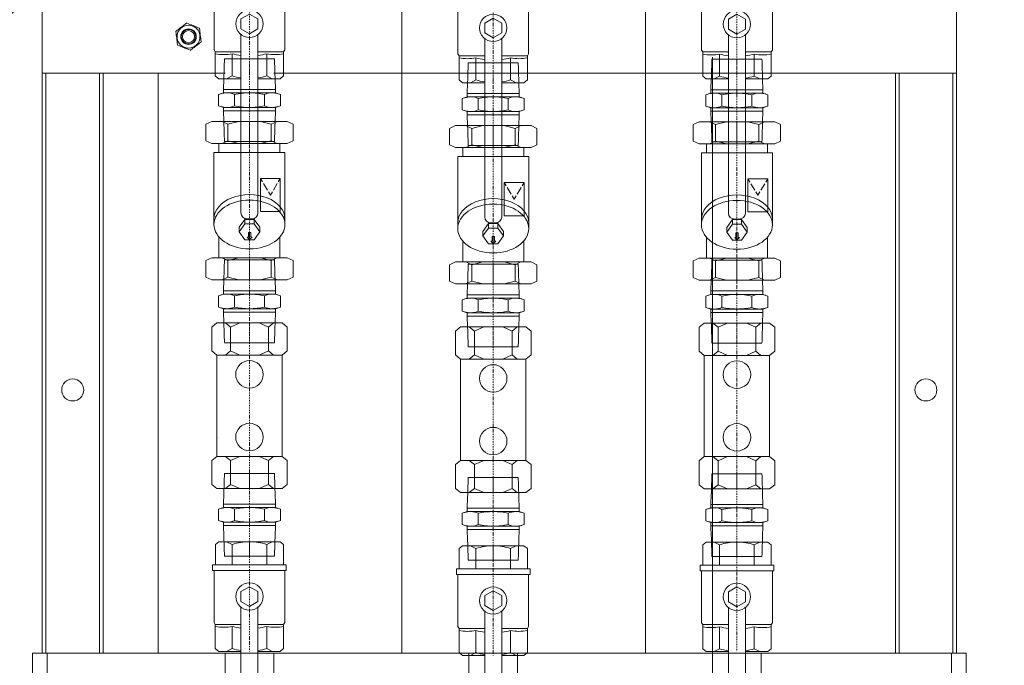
# Model space of a CAD drawing. Header units: millimetres. Extents: x -102560 to 77680, y 7163 to 33028.
# Tile 43 of 80: x -96297 to -94278, y 14402 to 15727. Entities that reach past the tile are written whole.
import ezdxf
from ezdxf import colors
from ezdxf.entities.mleader import LeaderData, LeaderLine
from ezdxf.enums import TextEntityAlignment as Align
from ezdxf.math import Vec2, Vec3

# ---------------------------------------------------------------- set-up
doc = ezdxf.new("R2010")
doc.units = ezdxf.units.MM
doc.linetypes.add('DASHDOT', pattern=[1, 0.5, -0.25, 0, -0.25])
doc.linetypes.add('HIDDEN', pattern=[0.375, 0.25, -0.125])
for name, color, linetype, lineweight in [('CP_AXIS', 143, 'DASHDOT', 18), ('CP_AXISHS', 7, 'DASHDOT', 18), ('CP_DETAL', 33, 'Continuous', 18), ('CP_HIDDE', 203, 'HIDDEN', 18), ('RR_IWK_opisy', 7, 'Continuous', 0), ('RR_IWK_opisy_piony', 7, 'Continuous', 0), ('RR_IWK_urzadzenia', 7, 'Continuous', 13)]:
    doc.layers.add(name, color=color, linetype=linetype, lineweight=lineweight)
doc.styles.add('CP_ATTR', font='ARIAL.TTF')
doc.styles.add('RR', font='GARA.TTF', dxfattribs={"height": 200})

# ---------------------------------------------------------------- blocks, each defined once
blk = doc.blocks.new('Ph_zav141_dn15pn25aa_f48drhj')
for p, q in [((-8.2, 12.62), (-7.07, 14)), ((-8.2, -12.62), (-8.2, 12.62)), ((-7.07, 14), (1.27, 14)), ((1.27, -15.1), (1.27, 15.1)), ((1.27, 15.1), (3.66, 15.1)), ((3.66, -15.1), (3.66, 15.1)), ((24.94, 14.53), (3.66, 14.53)), ((24.94, 14.53), (25.71, 14.01)), ((35.67, 14.01), (25.71, 14.01)), ((25.71, 3.5), (25.71, 14.01)), ((36.8, 12.62), (35.67, 14.01)), ((36.8, 3.5), (36.8, 12.62)), ((1.27, 7.1), (-7.07, 7.1)), ((26.56, 7.1), (35.67, 7.1)), ((10.26, 0), (12.28, 3.5)), ((12.28, -3.5), (10.26, 0)), ((12.28, 3.5), (16.32, 3.5)), ((16.32, 3.5), (18.34, 0)), ((18.34, 0), (16.32, -3.5)), ((18.67, 3.5), (91.91, 3.5)), ((94.3, 0.88), (94.3, -0.87)), ((16.32, -3.5), (12.28, -3.5)), ((18.67, -3.5), (91.91, -3.5)), ((25.71, -14.01), (25.71, -3.5)), ((36.8, -12.62), (36.8, -3.5)), ((1.27, -7.1), (-7.07, -7.1)), ((26.56, -7.1), (35.67, -7.1)), ((-8.2, -12.62), (-7.07, -14)), ((-7.07, -14), (1.27, -14)), ((1.27, -15.1), (3.66, -15.1)), ((3.66, -14.53), (24.94, -14.53)), ((24.94, -14.53), (25.71, -14.01)), ((35.67, -14.01), (25.71, -14.01)), ((36.8, -12.62), (35.67, -14.01))]:
    blk.add_line(p, q)
blk.add_circle((14.3, 0), 5.6)
for centre, start_param, end_param in [((91.91, 0.88), -1.570796, 0), ((91.91, -0.87), 3.141593, 4.712389)]:
    blk.add_ellipse(centre, major_axis=(0, 2.62), ratio=0.910363, start_param=start_param, end_param=end_param)
at = {"layer": 'CP_AXIS'}
blk.add_line((-8.2, 0), (36.8, 0), dxfattribs=at)
at = {"layer": 'CP_DETAL'}
for p, q in [((-8.2, 9.36), (-7.07, 7.1)), ((36.8, 9.36), (35.67, 7.1)), ((-8.2, -9.36), (-7.07, -7.1)), ((36.8, -9.36), (35.67, -7.1))]:
    blk.add_line(p, q, dxfattribs=at)
for centre, major_axis, ratio, start_param, end_param in [((20.2, 10.55), (0, 10.53), 0.638931, 4.712385, 5.046598), ((20.2, 10.55), (0, 10.53), 0.63881, 4.378172, 4.712385), ((5.37, -0.05), (0, 17.89), 0.758281, 1.159975, 1.568122), ((14.12, -1.38), (0, 21.24), 0.63881, -1.338774, -1.159975), ((23.23, -1.38), (0, 21.24), 0.63881, -1.338774, -1.159975), ((5.37, 0.05), (0, 17.89), 0.758281, 1.57347, 1.981618), ((14.12, 1.38), (0, 21.24), 0.63881, 4.301568, 4.480366), ((23.23, 1.38), (0, 21.24), 0.63881, 4.301568, 4.480366), ((20.2, -10.55), (0, 10.53), 0.63881, -1.570792, -1.236579), ((20.2, -10.55), (0, 10.53), 0.638931, 4.37818, 4.712393)]:
    blk.add_ellipse(centre, major_axis=major_axis, ratio=ratio, start_param=start_param, end_param=end_param, dxfattribs=at)
at = {"linetype": 'ByBlock', "style": 'CP_ATTR', "flags": 9}
for tag in ['NAME', 'GROUP', 'NUMBER', 'PRODUCER', 'ARTICLE', 'PRODUCT-TYPE', 'ORDER-NO', 'CHARACTER', 'DN', 'PN', 'TEMPERATURE', 'FLOW', 'POWER', 'VOLTAGE', 'WEIGHT', 'OTHER']:
    blk.add_attdef(tag, text='', height=0.00005, dxfattribs=at).set_placement((-8.29, -0.02), align=Align.MIDDLE_LEFT)
blk = doc.blocks.new('2hpn_zag000_0262_fvt5t27')
for p, q in [((14, 10.65), (14.69, 12.7)), ((14.69, 12.7), (19.31, 12.7)), ((20, 10.65), (19.31, 12.7)), ((12.6, 10.65), (8.2, 10.51)), ((14, 10.65), (12.6, 10.65)), ((12.6, 10.65), (12.6, -10.65)), ((14, -10.65), (14, 10.65)), ((20, -10.65), (20, 10.65)), ((20, 10.65), (21.4, 10.65)), ((21.4, 10.65), (25.8, 10.51)), ((21.4, -10.65), (21.4, 10.65)), ((14.69, 6.15), (19.31, 6.15)), ((19.31, -6.15), (14.69, -6.15)), ((12.6, -10.65), (8.2, -10.51)), ((14, -10.65), (12.6, -10.65)), ((14, -10.65), (14.69, -12.7)), ((20, -10.65), (19.31, -12.7)), ((20, -10.65), (21.4, -10.65)), ((21.4, -10.65), (25.8, -10.51)), ((14.69, -12.7), (19.31, -12.7))]:
    blk.add_line(p, q)
at = {"layer": 'CP_AXISHS'}
blk.add_line((0, 0), (34, 0), dxfattribs=at)
at = {"layer": 'CP_DETAL'}
for centre, major_axis, ratio, start_param, end_param in [((18.13, 9.19), (0, 6.21), 0.664668, 1.15927, 1.565801), ((17.94, 9.22), (0, 5.44), 0.724346, 1.570796, 2.170915), ((16.06, 9.22), (0, 5.44), 0.724346, 4.112271, 4.712389), ((15.87, 9.19), (0, 6.21), 0.664668, -1.565801, -1.15927), ((28.74, 0), (0, 20.35), 0.724346, 1.263829, 1.570796), ((5.26, 0), (0, 20.35), 0.724346, 4.712389, 5.019357), ((28.74, 0), (0, 20.35), 0.724346, 1.570796, 1.877764), ((5.26, 0), (0, 20.35), 0.724346, 4.405421, 4.712389), ((17.94, -9.22), (0, 5.44), 0.724346, 0.970678, 1.570796), ((16.06, -9.22), (0, 5.44), 0.724346, -1.570796, -0.970678), ((18.13, -9.19), (0, 6.21), 0.664668, 1.575792, 1.982322), ((15.87, -9.19), (0, 6.21), 0.664668, 4.300863, 4.707394)]:
    blk.add_ellipse(centre, major_axis=major_axis, ratio=ratio, start_param=start_param, end_param=end_param, dxfattribs=at)
at = {"layer": 'CP_HIDDE'}
for p, q in [((0, 10.26), (8.2, 10.51)), ((0, 10.26), (0, -10.26)), ((25.8, 10.51), (34, 10.26)), ((34, 10.26), (34, -10.26)), ((0, -10.26), (8.2, -10.51)), ((25.8, -10.51), (34, -10.26))]:
    blk.add_line(p, q, dxfattribs=at)
at = {"linetype": 'ByBlock', "style": 'CP_ATTR', "flags": 9}
for tag in ['OTHER', 'WEIGHT', 'VOLTAGE', 'POWER', 'FLOW', 'TEMPERATURE', 'PN', 'DN', 'CHARACTER', 'ORDER-NO', 'PRODUCT-TYPE', 'ARTICLE', 'PRODUCER', 'NUMBER', 'GROUP', 'NAME']:
    blk.add_attdef(tag, text='', height=0.00005, dxfattribs=at).set_placement((8.31, 0.06), align=Align.MIDDLE_LEFT)
blk = doc.blocks.new('pdzav099')
for p, q in [((0, 13.77), (9.4, 13.77)), ((0, 13.77), (0, -13.77)), ((15, 16), (47.5, 16)), ((47.5, -16), (47.5, 16)), ((51.5, 13.77), (47.5, 13.77)), ((51.5, 13.77), (51.5, -13.77)), ((11.65, 4.62), (8.06, 2.07)), ((15.24, 2.07), (11.65, 4.62)), ((11.65, 4.62), (13.74, 4.62)), ((17.33, 2.07), (13.74, 4.62)), ((11.65, 0), (7.65, 0)), ((8.06, -2.07), (8.06, 2.07)), ((15.24, -2.07), (15.24, 2.07)), ((15.24, 2.07), (17.33, 2.07)), ((17.33, -2.07), (17.33, 2.07)), ((8.06, -2.07), (11.65, -4.62)), ((11.65, -4.62), (15.24, -2.07)), ((13.74, -4.62), (17.33, -2.07)), ((15.24, -2.07), (17.33, -2.07)), ((11.65, -4.62), (13.74, -4.62)), ((9.4, -13.77), (0, -13.77)), ((15, -16), (47.5, -16)), ((47.5, -13.77), (51.5, -13.77))]:
    blk.add_line(p, q)
blk.add_ellipse((15, 0), major_axis=(0, -16), ratio=0.6875)
blk.add_ellipse((17.5, 0), major_axis=(0, -16), ratio=0.6875, start_param=0, end_param=3.141593)
blk = doc.blocks.new('Ph_zav099_dn15pn16aa_fd4vxkg')
for p, q in [((-8.2, 15.46), (-7.03, 17.9)), ((-7.03, 17.9), (-0.28, 17.9)), ((0.9, 15.46), (-0.28, 17.9)), ((47.74, 15.46), (48.92, 17.9)), ((55.67, 17.9), (48.92, 17.9)), ((56.78, 15.46), (55.67, 17.9)), ((-8.2, -15.5), (-8.2, 15.46)), ((0.9, -15.5), (0.9, 15.46)), ((47.74, -15.5), (47.74, 15.46)), ((56.78, -15.5), (56.78, 15.46)), ((9.34, 0.92), (8.42, 0)), ((9.34, -1.1), (8.42, 0)), ((9.34, 0.46), (9.34, 0.92)), ((11.29, 0.46), (9.34, 0.46)), ((11.29, 0), (11.29, 0.46)), ((11.29, 0), (11.29, -0.55)), ((9.34, -0.55), (9.34, -1.1)), ((11.29, -0.55), (9.34, -0.55)), ((-8.2, -15.5), (-7.03, -17.9)), ((0.9, -15.5), (-0.28, -17.9)), ((47.74, -15.5), (48.92, -17.9)), ((56.78, -15.5), (55.67, -17.9)), ((-7.03, -17.9), (-0.28, -17.9)), ((55.67, -17.9), (48.92, -17.9))]:
    blk.add_line(p, q)
at = {"layer": 'CP_AXIS'}
blk.add_line((-8.2, 0), (56.78, 0), dxfattribs=at)
at = {"layer": 'CP_DETAL'}
for p, q in [((-8.2, 11.25), (-7.03, 8.81)), ((-7.03, 8.81), (-8.2, 4.32)), ((-0.28, 8.81), (-7.03, 8.81)), ((0.9, 11.25), (-0.28, 8.81)), ((-0.28, 8.81), (0.9, 4.32)), ((47.74, 11.25), (48.92, 8.81)), ((48.92, 8.81), (47.74, 4.32)), ((48.92, 8.81), (55.67, 8.81)), ((56.78, 11.25), (55.67, 8.81)), ((55.67, 8.81), (56.78, 4.32)), ((-7.03, -8.95), (-8.2, -4.53)), ((-0.28, -8.95), (0.9, -4.53)), ((19.82, -4.51), (33.47, -4.51)), ((19.82, -12.66), (19.82, -4.51)), ((26.65, -8.58), (28.01, -7.77)), ((28.69, -7.36), (31.42, -5.73)), ((32.1, -5.32), (33.47, -4.51)), ((33.47, -12.66), (33.47, -4.51)), ((48.92, -8.95), (47.74, -4.53)), ((55.67, -8.95), (56.78, -4.53)), ((-8.2, -11.35), (-7.03, -8.95)), ((-0.28, -8.95), (-7.03, -8.95)), ((0.9, -11.35), (-0.28, -8.95)), ((26.65, -8.58), (28.01, -9.4)), ((28.69, -9.8), (31.42, -11.43)), ((32.1, -11.84), (33.47, -12.66)), ((47.74, -11.35), (48.92, -8.95)), ((48.92, -8.95), (55.67, -8.95)), ((56.78, -11.35), (55.67, -8.95)), ((19.82, -12.66), (33.47, -12.66))]:
    blk.add_line(p, q, dxfattribs=at)
at = {"xscale": 0.90965665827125, "yscale": 0.90965665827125}
blk.add_blockref('pdzav099', (0.9, 0), dxfattribs=at)
at = {"linetype": 'ByBlock', "style": 'CP_ATTR', "flags": 9}
for tag in ['NAME', 'GROUP', 'NUMBER', 'PRODUCER', 'ARTICLE', 'PRODUCT-TYPE', 'ORDER-NO', 'CHARACTER', 'DN', 'PN', 'TEMPERATURE', 'FLOW', 'POWER', 'VOLTAGE', 'WEIGHT', 'OTHER']:
    blk.add_attdef(tag, text='', height=0.00005, dxfattribs=at).set_placement((-8.29, -0.02), align=Align.MIDDLE_LEFT)
blk = doc.blocks.new('Ph_zav082_dn15pn25aa_z7syx6t')
for p, q in [((-8.2, 13.42), (-6.49, 15.5)), ((-8.2, -13.42), (-8.2, 13.42)), ((-6.49, 15.5), (3.31, 15.5)), ((5.02, 13.42), (3.31, 15.5)), ((5.02, 13.42), (46.58, 13.42)), ((5.02, -13.42), (5.02, 13.42)), ((46.58, 13.42), (48.29, 15.5)), ((46.58, -13.42), (46.58, 13.42)), ((58.09, 15.5), (48.29, 15.5)), ((59.8, 13.42), (58.09, 15.5)), ((59.8, -13.42), (59.8, 13.42)), ((-8.2, -13.42), (-6.49, -15.5)), ((-6.49, -15.5), (3.31, -15.5)), ((5.02, -13.42), (3.31, -15.5)), ((46.58, -13.42), (5.02, -13.42)), ((46.58, -13.42), (48.29, -15.5)), ((58.09, -15.5), (48.29, -15.5)), ((59.8, -13.42), (58.09, -15.5))]:
    blk.add_line(p, q)
for centre in [(12.94, 0), (38.66, 0)]:
    blk.add_circle(centre, 5.64)
at = {"layer": 'CP_AXIS'}
blk.add_line((-8.2, 0), (59.8, 0), dxfattribs=at)
at = {"layer": 'CP_DETAL'}
for p, q in [((-8.2, 9.83), (-6.49, 7.75)), ((5.02, 9.83), (3.31, 7.75)), ((46.58, 9.83), (48.29, 7.75)), ((59.8, 9.83), (58.09, 7.75)), ((-6.49, 7.75), (-8.2, 3.92)), ((3.31, 7.75), (-6.49, 7.75)), ((3.31, 7.75), (5.02, 3.92)), ((48.29, 7.75), (46.58, 3.92)), ((48.29, 7.75), (58.09, 7.75)), ((58.09, 7.75), (59.8, 3.92)), ((-6.49, -7.75), (-8.2, -3.92)), ((3.31, -7.75), (5.02, -3.92)), ((48.29, -7.75), (46.58, -3.92)), ((58.09, -7.75), (59.8, -3.92)), ((-8.2, -9.83), (-6.49, -7.75)), ((3.31, -7.75), (-6.49, -7.75)), ((5.02, -9.83), (3.31, -7.75)), ((46.58, -9.83), (48.29, -7.75)), ((48.29, -7.75), (58.09, -7.75)), ((59.8, -9.83), (58.09, -7.75))]:
    blk.add_line(p, q, dxfattribs=at)
at = {"linetype": 'ByBlock', "style": 'CP_ATTR', "flags": 9}
for tag in ['NAME', 'GROUP', 'NUMBER', 'PRODUCER', 'ARTICLE', 'PRODUCT-TYPE', 'ORDER-NO', 'CHARACTER', 'DN', 'PN', 'TEMPERATURE', 'FLOW', 'POWER', 'VOLTAGE', 'WEIGHT', 'OTHER']:
    blk.add_attdef(tag, text='', height=0.00005, dxfattribs=at).set_placement((-8.29, -0.02), align=Align.MIDDLE_LEFT)
blk = doc.blocks.new('A$C61E00A4F')
at = {"layer": 'RR_IWK_urzadzenia', "xscale": -1}
for name, p, rotation in [('Ph_zav141_dn15pn25aa_f48drhj', (0, -183.4), 89.99999999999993), ('2hpn_zag000_0262_fvt5t27', (0, -212), 89.99999999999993), ('2hpn_zag000_0262_fvt5t27', (0, -294.6), 89.99999999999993), ('Ph_zav082_dn15pn25aa_z7syx6t', (0, -328.6), 89.99999999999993), ('2hpn_zag000_0262_fvt5t27', (0, -382.19), 89.99999999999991), ('Ph_zav141_dn15pn25aa_f48drhj', (0, -418.42), 89.9999999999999)]:
    blk.add_blockref(name, p, dxfattribs=dict(at, rotation=rotation))
at = {"layer": 'RR_IWK_urzadzenia', "rotation": 89.99999999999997}
blk.add_blockref('Ph_zav099_dn15pn16aa_fd4vxkg', (0, -294.58), dxfattribs=at)
blk = doc.blocks.new('_None')

msp = doc.modelspace()

# ---------------------------------------------------------------- linework, layer by layer
at = {"layer": 'RR_IWK_urzadzenia', "color": 7, "linetype": 'Continuous', "lineweight": 13}
for p, q in [((-95513.4, 16748.7), (-95513.4, 14427.3)), ((-95013.5, 16748.7), (-95013.5, 14427.3)), ((-96250.9, 15617.3), (-96250.9, 15767.3)), ((-94375.9, 15617.3), (-94375.9, 15767.3)), ((-94876, 15650), (-94876, 14206.2)), ((-95875.9, 15617.3), (-96250.9, 15617.3)), ((-96250.9, 14427.3), (-96250.9, 15617.3)), ((-96125.9, 14427.3), (-96125.9, 15617.3)), ((-96013.4, 15617.3), (-96013.4, 14427.3)), ((-95635.9, 15617.3), (-95775.9, 15617.3)), ((-94375.9, 15617.3), (-95635.9, 15617.3)), ((-94500.9, 14427.3), (-94500.9, 15617.3)), ((-94375.9, 14427.3), (-94375.9, 15617.3)), ((-95888.4, 14869.5), (-95888.4, 14870)), ((-96270.9, 14427.3), (-96240.9, 14427.3)), ((-96270.9, 14277.3), (-96270.9, 14427.3)), ((-96240.9, 14277.3), (-96240.9, 14427.3)), ((-95893.6, 14427.3), (-96240.9, 14427.3)), ((-94385.9, 14427.3), (-95924.4, 14427.3)), ((-95875.9, 14427.3), (-95875.9, 14069.1)), ((-95775.9, 14069.1), (-95775.9, 14427.3)), ((-95375.9, 14427.3), (-95375.9, 14206.3)), ((-95275.9, 14237.3), (-95275.9, 14427.3)), ((-94776, 14237.2), (-94776, 14427.3)), ((-94385.9, 14277.3), (-94385.9, 14427.3)), ((-94385.9, 14427.3), (-94355.9, 14427.3)), ((-94355.9, 14277.3), (-94355.9, 14427.3))]:
    msp.add_line(p, q, dxfattribs=at)
at = {"layer": 'RR_IWK_urzadzenia', "color": 8, "linetype": 'Continuous', "lineweight": 13}
for p, q in [((-96243.4, 14427.3), (-96243.4, 15617.3)), ((-96133.4, 14427.3), (-96133.4, 15617.3)), ((-94493.4, 14427.3), (-94493.4, 15617.3)), ((-94383.4, 14427.3), (-94383.4, 15617.3))]:
    msp.add_line(p, q, dxfattribs=at)
at = {"layer": 'RR_IWK_urzadzenia', "color": 7, "linetype": 'Continuous', "lineweight": 13}
for centre, radius in [((-95950.9, 15692.3), 23.5), ((-95950.9, 15692.3), 16), ((-95950.9, 15692.3), 15), ((-95950.9, 15692.3), 12.5), ((-96188.4, 14967.3), 22.5), ((-94438.4, 14967.3), 22.5)]:
    msp.add_circle(centre, radius, dxfattribs=at)
for points, knots in [([(-95976.6, 15703.4), (-95975.7, 15704.1), (-95968.6, 15709.6), (-95961.4, 15715.1), (-95955.1, 15720)], [0, 0, 0, 0, 0.126443, 1, 1, 1, 1]), ([(-95954.1, 15720.1), (-95954.2, 15720.1), (-95954.5, 15720.2), (-95954.8, 15720.2), (-95955, 15720.1), (-95955.1, 15720), (-95955.1, 15720)], [0, 0, 0, 0, 0.312483, 0.626203, 0.93738, 1, 1, 1, 1]), ([(-95954.1, 15720.1), (-95950, 15718.4), (-95941.6, 15714.9), (-95933.3, 15711.5), (-95929.1, 15709.8)], [0, 0, 0, 0, 0.495528, 1, 1, 1, 1]), ([(-95976.6, 15703.4), (-95976.7, 15703.3), (-95976.9, 15703.2), (-95977, 15702.9), (-95977, 15702.6), (-95977, 15702.5), (-95977, 15702.5)], [0, 0, 0, 0, 0.312628, 0.626346, 0.937524, 1, 1, 1, 1]), ([(-95973.4, 15675.6), (-95974, 15680), (-95975.2, 15689), (-95976.4, 15698), (-95977, 15702.5)], [0, 0, 0, 0, 0.495528, 1, 1, 1, 1]), ([(-95928.4, 15709), (-95928.5, 15709.1), (-95928.5, 15709.3), (-95928.7, 15709.5), (-95928.9, 15709.7), (-95929, 15709.7), (-95929.1, 15709.8)], [0, 0, 0, 0, 0.312482, 0.626202, 0.937379, 1, 1, 1, 1]), ([(-95928.4, 15709), (-95927.9, 15704.5), (-95926.7, 15695.5), (-95925.5, 15686.6), (-95924.9, 15682.1)], [0, 0, 0, 0, 0.495528, 1, 1, 1, 1]), ([(-95973.4, 15675.6), (-95973.4, 15675.5), (-95973.4, 15675.3), (-95973.2, 15675), (-95973, 15674.9), (-95972.8, 15674.8), (-95972.8, 15674.8)], [0, 0, 0, 0, 0.312482, 0.626202, 0.937379, 1, 1, 1, 1]), ([(-95947.7, 15664.5), (-95951.9, 15666.2), (-95960.2, 15669.6), (-95968.6, 15673.1), (-95972.8, 15674.8)], [0, 0, 0, 0, 0.495528, 1, 1, 1, 1]), ([(-95925.2, 15681.1), (-95931.5, 15676.3), (-95938.7, 15670.8), (-95945.9, 15665.3), (-95946.8, 15664.6)], [0, 0, 0, 0, 0.873557, 1, 1, 1, 1]), ([(-95925.2, 15681.1), (-95925.2, 15681.2), (-95925, 15681.4), (-95924.9, 15681.7), (-95924.8, 15681.9), (-95924.9, 15682), (-95924.9, 15682.1)], [0, 0, 0, 0, 0.312628, 0.626346, 0.937524, 1, 1, 1, 1]), ([(-95947.7, 15664.5), (-95947.6, 15664.4), (-95947.4, 15664.4), (-95947.1, 15664.4), (-95946.9, 15664.5), (-95946.8, 15664.6), (-95946.8, 15664.6)], [0, 0, 0, 0, 0.3124827, 0.6262027, 0.9373801, 1, 1, 1, 1])]:
    msp.add_open_spline(points, degree=3, knots=knots, dxfattribs=at)

# ---------------------------------------------------------------- block references
at = {"layer": 'RR_IWK_urzadzenia', "lineweight": 13, "ltscale": 500, "xscale": 5, "yscale": 5, "zscale": 5}
for p in [(-95825.9, 16707), (-94826, 16706.4), (-95325.9, 16698.7)]:
    msp.add_blockref('A$C61E00A4F', p, dxfattribs=at)

# ---------------------------------------------------------------- next in the draw order: leaders
at = {"layer": 'RR_IWK_opisy_piony'}
ml = msp.add_multileader_mtext('Standard', dxfattribs=at)
ml.set_content('Zestawy wodomierzowe CW\\P- zawór kulowy DN15\\P- wodomierz JS90 {\\A1;Q{\\H0.7x;\\S^ 3;}=1,6 m{\\H0.7x;\\S3^ ;}/h DN15}\\P- filtr siatkowy DN15\\P- zawór zwrotny DN15\\P- zawór kulowy DN15\\P', color=256, style='RR')
ml.set_leader_properties()
ml.set_arrow_properties(name='NONE')
ml.build(insert=Vec2(0, 0))
ml.multileader.update_dxf_attribs({"text_left_attachment_type": 6, "text_right_attachment_type": 6, "dogleg_length": 0, "arrow_head_size": 0.18})
ctx = ml.context
ctx.base_point, ctx.char_height, ctx.arrow_head_size, ctx.landing_gap_size, ctx.plane_origin = Vec3(-101665.2, 15165.7), 200, 0.18, 25, Vec3(-81038.2, 115222.6)
ctx.left_attachment, ctx.right_attachment = 6, 6
notes = []
notes.append((ctx, [(0, (1, 1, 0), (-97023.9, 15165.7), (-1, 0), 0, [(2, [(-94951, 16033.6), (-95450.9, 16033.6), (-95950.9, 16033.6)], 0, [])])]))
ctx.mtext.insert = Vec3(-101640.2, 15441)
ctx.mtext.has_bg_fill, ctx.mtext.bg_color, ctx.mtext.bg_scale_factor, ctx.mtext.bg_transparency, ctx.mtext.use_window_bg_color = 1, -1027028792, 1, 0, 1
for ctx, leaders in notes:
    for number, flags, end, landing, length, lines in leaders:
        leader = LeaderData()
        leader.index, (leader.has_last_leader_line, leader.has_dogleg_vector, leader.attachment_direction) = number, flags
        leader.last_leader_point, leader.dogleg_vector, leader.dogleg_length = Vec3(end), Vec3(landing), length
        for number, points, colour, breaks in lines:
            line = LeaderLine()
            line.index, line.vertices, line.color, line.breaks = number, Vec3.list(points), colors.encode_raw_color(colour), breaks
            leader.lines.append(line)
        ctx.leaders.append(leader)

# ---------------------------------------------------------------- next in the draw order: leaders
ml = msp.add_multileader_mtext('Standard', dxfattribs=at)
ml.set_content('Zestawy wodomierzowe ZW\\P- zawór kulowy DN15\\P- wodomierz JS {\\A1;Q{\\H0.7x;\\S^ 3;}=1,6/2,5 m{\\H0.7x;\\S3^ ;}/h DN15}\\P- filtr siatkowy DN15\\P- zawór zwrotny DN15\\P- zawór kulowy DN15\\P', color=256, style='RR')
ml.set_leader_properties()
ml.set_arrow_properties(name='NONE')
ml.build(insert=Vec2(0, 0))
ml.multileader.update_dxf_attribs({"text_left_attachment_type": 6, "text_right_attachment_type": 6, "dogleg_length": 0, "arrow_head_size": 0.18})
ctx = ml.context
ctx.base_point, ctx.char_height, ctx.arrow_head_size, ctx.landing_gap_size, ctx.plane_origin = Vec3(-102165.1, 17354.4), 200, 0.18, 25, Vec3(-81038.2, 117392.7)
ctx.left_attachment, ctx.right_attachment = 6, 6
notes = []
notes.append((ctx, [(0, (1, 1, 0), (-97304.6, 17354.4), (-1, 0), 0, [(2, [(-94826, 18484.1), (-95325.9, 18476.3), (-95825.9, 18484.6)], 0, [])])]))
ctx.mtext.insert = Vec3(-102140.1, 17629.7)
ctx.mtext.has_bg_fill, ctx.mtext.bg_color, ctx.mtext.bg_scale_factor, ctx.mtext.bg_transparency, ctx.mtext.use_window_bg_color = 1, -1027028792, 1, 0, 1
for ctx, leaders in notes:
    for number, flags, end, landing, length, lines in leaders:
        leader = LeaderData()
        leader.index, (leader.has_last_leader_line, leader.has_dogleg_vector, leader.attachment_direction) = number, flags
        leader.last_leader_point, leader.dogleg_vector, leader.dogleg_length = Vec3(end), Vec3(landing), length
        for number, points, colour, breaks in lines:
            line = LeaderLine()
            line.index, line.vertices, line.color, line.breaks = number, Vec3.list(points), colors.encode_raw_color(colour), breaks
            leader.lines.append(line)
        ctx.leaders.append(leader)

# ---------------------------------------------------------------- next in the draw order: texts
at = {"layer": 'RR_IWK_opisy', "insert": (-102160.7, 30202.1), "char_height": 200, "width": 12404.745, "attachment_point": 1, "style": 'RR'}
msp.add_mtext('\\pi-500,l500,xqjt0,2;UWAGI:\\P1.^IBudynek zasilany będzie z projektowanego przyłącza wodociągowego - wg odrębnego opracowania;\\P2.^IGłówny zestaw wodomierzowy  zlokalizowany będzie w studni wodomierzowej;\\P3.^IIndywidualne zestawy wodomierzowe dla poszczególnych mieszkań instalowane będą w\\~szachtach instalacyjnych na korytarzach ogólnych;\\P4.^IInstalację rozdzielczą wody zimnej, ciepłej i cyrkulacji należy prowadzić pod stropem parteru oraz w\\~szachtach; \\P5.^IDoprowadzenie wody do poszczególnych mieszkań z szafek rodzielaczy prowadzić w\\~warstwach posadzkowych;\\P6.^IInstalację rozdzielczą prowadzoną pod stropem i w szachtach wykonać z rur stalowych zaciskowych;\\P7.^IInstalację prowwadzoną w posadzce wykonać z rur tworzywowych PERT;\\P8.^IPodejścia pod pojedyncze przybory wykonywać rurą %%c16x2,0;\\P9.^ICiepła woda przygotowywana będzie centralnie w zasobniku ciepłej wody zasilanym z\\~pompy ciepła;\\P10.^INależy wykonać instalację cyrkulacji;\\P11.^ICałość instalacji wodociągowej należy izolować termicznie;\\P12.^IWszystkie roboty należy wykonać zgodnie z Polskimi Normami, Warunkami Technicznymi Wykonania i Odbioru Robót oraz zgodnie ze sztuką budowlaną;\\P13.^IRysunki rozpatrywać łącznie z informacjami zawartymi w części opisowej oraz z\\~dokumentacją branżową;\\P14.^IUwagi i opisy zamieszczane w części rys. projektu stanowią integralną część niniejszego opracowania;\\P15.^IWszystkie wymiary, otwory i rzędne należy sprawdzić na budowie, a wszelkie odstępstwa należy korygować przy udziale projektanta i użytkownika, prace montażowe wykonywać zgodnie z obowiązującymi przepisami BHP, zarządzeniami oraz normami PN;\\P16.^IWszelkie wątpliwości i niejasności należy wyjaśnić z projektantem.', dxfattribs=at)

doc.saveas('drawing.dxf')
